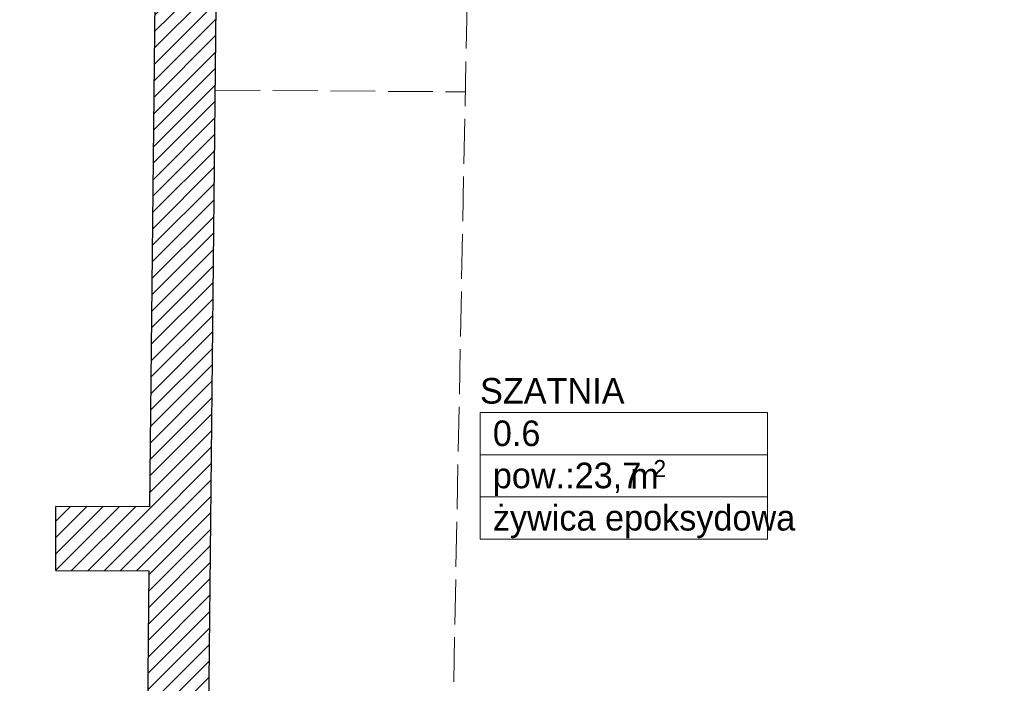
# Model space of a CAD drawing. Header units: millimetres. Extents: x -140780 to 266886, y -104422 to 233759.
# Tile 54 of 104: x 207072 to 210920, y 117612 to 120204. Entities that reach past the tile are written whole.
import ezdxf
from ezdxf.enums import TextEntityAlignment as Align

# ---------------------------------------------------------------- set-up
doc = ezdxf.new("R2010")
doc.units = ezdxf.units.MM
doc.header["$MEASUREMENT"] = 0
doc.linetypes.add('Krawędzie ukryte', pattern=[225, 175, -50])
for name, color, linetype in [('KR_INW', 7, 'Continuous'), ('STREFA_NOWE_POM', 7, 'Continuous'), ('Znaczniki drzwi ArchiCADa', 7, 'Continuous')]:
    doc.layers.add(name, color=color, linetype=linetype)
for name, color, linetype, lineweight in [('KR_INW_Nr_pióra__1', 7, 'Continuous', 13), ('KR_INW_Nr_pióra__101', 252, 'Continuous', 5), ('KR_INW_Nr_pióra__27', 7, 'Continuous', 25), ('Metryczki pomieszczeń ArchiCADa_Nr_pióra__1', 7, 'Continuous', 13), ('STREFA_NOWE_POM_Nr_pióra__121', 255, 'Continuous', 0), ('Znaczniki drzwi ArchiCADa_Nr_pióra__7', 7, 'Continuous', 13)]:
    doc.layers.add(name, color=color, linetype=linetype, lineweight=lineweight)
doc.layers.add('Znaczniki drzwi ArchiCADa_Nr_pióra__20', color=7, linetype='Continuous', lineweight=13, true_color=0xb00000)
doc.styles.add('GENERATED_STYLE_1', font='txt')
doc.styles.add('GENERATED_STYLE_2', font='txt')
pattern_1 = [(45, (0, 0), (-31.819804, 31.819804), [])]

# ---------------------------------------------------------------- blocks, each defined once
blk = doc.blocks.new('SZATNIA_0.6_6', base_point=(209432.3, 118504.3))
at = {"layer": 'Metryczki pomieszczeń ArchiCADa_Nr_pióra__1', "linetype": 'Continuous'}
for p, q in [((208870.8, 118669), (209993.8, 118669)), ((208870.8, 118504.3), (208870.8, 118669)), ((209993.8, 118669), (209993.8, 118504.3)), ((209993.8, 118504.3), (208870.8, 118504.3)), ((208870.8, 118504.3), (209993.8, 118504.3)), ((208870.8, 118339.6), (208870.8, 118504.3)), ((209993.8, 118504.3), (209993.8, 118339.6)), ((209993.8, 118339.6), (208870.8, 118339.6)), ((208870.8, 118339.6), (209993.8, 118339.6)), ((208870.8, 118174.9), (208870.8, 118339.6)), ((209993.8, 118339.6), (209993.8, 118174.9)), ((209993.8, 118174.9), (208870.8, 118174.9))]:
    blk.add_line(p, q, dxfattribs=at)
at = {"layer": 'Metryczki pomieszczeń ArchiCADa_Nr_pióra__1'}
for tag, height, style, p in [('ROOM_NAME', 100, 'GENERATED_STYLE_2', (208870.8, 118804.2)), ('ROOM_NUMBER', 100, 'GENERATED_STYLE_1', (208920.8, 118638.2)), ('DUMMY_386', 66.7, 'GENERATED_STYLE_1', (209548.5, 118483.8)), ('ROOM_AREA', 100, 'GENERATED_STYLE_1', (208920.8, 118473.5)), ('DUMMY_385', 100, 'GENERATED_STYLE_1', (209420.5, 118472)), ('basec', 100, 'GENERATED_STYLE_1', (208920.8, 118308.4))]:
    blk.add_attdef(tag, text='', height=height, dxfattribs=dict(at, style=style)).set_placement(p, align=Align.TOP_LEFT)
blk = doc.blocks.new('Ściana_25', base_point=(207854.6, 121675.6))
at = {"layer": 'KR_INW_Nr_pióra__101', "linetype": 'Continuous'}
h = blk.add_hatch(dxfattribs=at)
h.set_pattern_fill('Cegła_licówka', color=256, style=0, pattern_type=2)
h.set_pattern_definition(pattern_1)
h.paths.add_polyline_path([(207609, 121145.6), (207569.6, 117369.8), (207694.6, 117368.5), (207809.6, 117367.3), (207849, 121145.6)])
at = {"layer": 'KR_INW_Nr_pióra__27', "linetype": 'Continuous', "flags": 128}
for points in [[(207609, 121145.6), (207579.3, 118300.8)], [(207809.6, 117367.3), (207849, 121145.6)], [(207576.7, 118050.8), (207569.6, 117369.8)]]:
    blk.add_lwpolyline(points, dxfattribs=at)
blk = doc.blocks.new('Znacznik Wym 19_17')
at = {"layer": 'Znaczniki drzwi ArchiCADa_Nr_pióra__20', "linetype": 'Continuous'}
blk.add_line((0, 250), (0, -550), dxfattribs=at)
at = {"layer": 'Znaczniki drzwi ArchiCADa_Nr_pióra__7', "style": 'GENERATED_STYLE_1'}
for tag, p in [('AC_MarkerText_2', (-17.6, -161.4)), ('AC_MarkerText_3', (182.4, -161.3))]:
    blk.add_attdef(tag, text='', height=100, rotation=90, dxfattribs=at).set_placement(p, align=Align.BOTTOM_LEFT)
blk = doc.blocks.new('Ściana_41', base_point=(205315.4, 118057.1))
at = {"layer": 'KR_INW_Nr_pióra__101', "linetype": 'Continuous'}
h = blk.add_hatch(dxfattribs=at)
h.set_pattern_fill('Cegła_licówka', color=256, style=0, pattern_type=2)
h.set_pattern_definition(pattern_1)
h.paths.add_polyline_path([(205315.4, 118057.1), (205869.3, 118055.5), (205870, 118305.5), (205315.4, 118307.1)])
h = blk.add_hatch(dxfattribs=at)
h.set_pattern_fill('Cegła_licówka', color=256, style=0, pattern_type=2)
h.set_pattern_definition(pattern_1)
h.paths.add_polyline_path([(207212.3, 118051.8), (207576.7, 118050.8), (207579.3, 118300.8), (207213, 118301.8)])
at = {"layer": 'KR_INW_Nr_pióra__27', "linetype": 'Continuous'}
for p, q in [((205869.3, 118055.5), (205870, 118305.5)), ((207212.3, 118051.8), (207213, 118301.8))]:
    blk.add_line(p, q, dxfattribs=at)
at = {"layer": 'KR_INW_Nr_pióra__27', "linetype": 'Continuous', "flags": 128}
for points in [[(205870, 118305.5), (205315.4, 118307.1)], [(207579.3, 118300.8), (207213, 118301.8)], [(205490.2, 118056.6), (205869.3, 118055.5)], [(207212.3, 118051.8), (207576.7, 118050.8)]]:
    blk.add_lwpolyline(points, dxfattribs=at)
at = {"layer": 'Znaczniki drzwi ArchiCADa', "color": 14, "lineweight": 13, "true_color": 0xb00000}
ref = blk.add_blockref('Znacznik Wym 19_17', (206541.5, 118303.7), dxfattribs=dict(at, rotation=359.8417408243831))
ref.add_attrib('AC_MarkerText_2', '134', dxfattribs={"layer": 'Znaczniki drzwi ArchiCADa_Nr_pióra__7', "color": 7, "height": 100, "rotation": 89.8417, "style": 'GENERATED_STYLE_1'}).set_placement((206523.3, 118142.3), align=Align.BOTTOM_LEFT)
ref.add_attrib('AC_MarkerText_3', '210', dxfattribs={"layer": 'Znaczniki drzwi ArchiCADa_Nr_pióra__7', "color": 7, "height": 100, "rotation": 89.8417, "style": 'GENERATED_STYLE_1'}).set_placement((206723.3, 118141.8), align=Align.BOTTOM_LEFT)

msp = doc.modelspace()

# ---------------------------------------------------------------- linework, layer by layer
at = {"layer": 'KR_INW_Nr_pióra__1', "linetype": 'Krawędzie ukryte'}
for p, q in [((208763.5, 117391.9), (208837, 121145.6)), ((207836.4, 119928.6), (208813, 119922.2))]:
    msp.add_line(p, q, dxfattribs=at)
at = {"layer": 'STREFA_NOWE_POM_Nr_pióra__121', "linetype": 'Continuous', "flags": 128}
msp.add_lwpolyline([(207849, 121145.6), (207797.8, 116236.5), (208691.7, 116252), (208697.2, 115577.1), (209091.2, 115577.1), (209976.4, 115577.1), (211746.9, 115577.1), (211743.7, 115852.7), (212106.6, 115831.2), (212196.5, 115829), (212196.5, 121145.6), (209091.2, 121145.6), (208837, 121145.6)], close=True, dxfattribs=at)

# ---------------------------------------------------------------- block references
at = {"layer": 'KR_INW'}
for name, p in [('Ściana_25', (207854.6, 121675.6)), ('Ściana_41', (205315.4, 118057.1))]:
    msp.add_blockref(name, p, dxfattribs=at)
at = {"layer": 'STREFA_NOWE_POM', "linetype": 'Continuous'}
ref = msp.add_blockref('SZATNIA_0.6_6', (209432.3, 118504.3), dxfattribs=at)
ref.add_attrib('ROOM_NAME', 'SZATNIA', dxfattribs={"layer": 'Metryczki pomieszczeń ArchiCADa_Nr_pióra__1', "color": 7, "height": 100, "style": 'GENERATED_STYLE_2'}).set_placement((208870.8, 118804.2), align=Align.TOP_LEFT)
ref.add_attrib('ROOM_NUMBER', '0.6', dxfattribs={"layer": 'Metryczki pomieszczeń ArchiCADa_Nr_pióra__1', "color": 7, "height": 100, "style": 'GENERATED_STYLE_1'}).set_placement((208920.8, 118638.2), align=Align.TOP_LEFT)
ref.add_attrib('ROOM_AREA', 'pow.:23,7', dxfattribs={"layer": 'Metryczki pomieszczeń ArchiCADa_Nr_pióra__1', "color": 7, "height": 100, "style": 'GENERATED_STYLE_1'}).set_placement((208920.8, 118473.5), align=Align.TOP_LEFT)
ref.add_attrib('basec', 'żywica epoksydowa', dxfattribs={"layer": 'Metryczki pomieszczeń ArchiCADa_Nr_pióra__1', "color": 7, "height": 100, "style": 'GENERATED_STYLE_1'}).set_placement((208920.8, 118308.4), align=Align.TOP_LEFT)
ref.add_attrib('DUMMY_385', ' m', dxfattribs={"layer": 'Metryczki pomieszczeń ArchiCADa_Nr_pióra__1', "color": 7, "height": 100, "style": 'GENERATED_STYLE_1'}).set_placement((209420.5, 118472), align=Align.TOP_LEFT)
ref.add_attrib('DUMMY_386', '2', dxfattribs={"layer": 'Metryczki pomieszczeń ArchiCADa_Nr_pióra__1', "color": 7, "height": 66.7, "style": 'GENERATED_STYLE_1'}).set_placement((209548.5, 118483.8), align=Align.TOP_LEFT)

doc.saveas('drawing.dxf')
